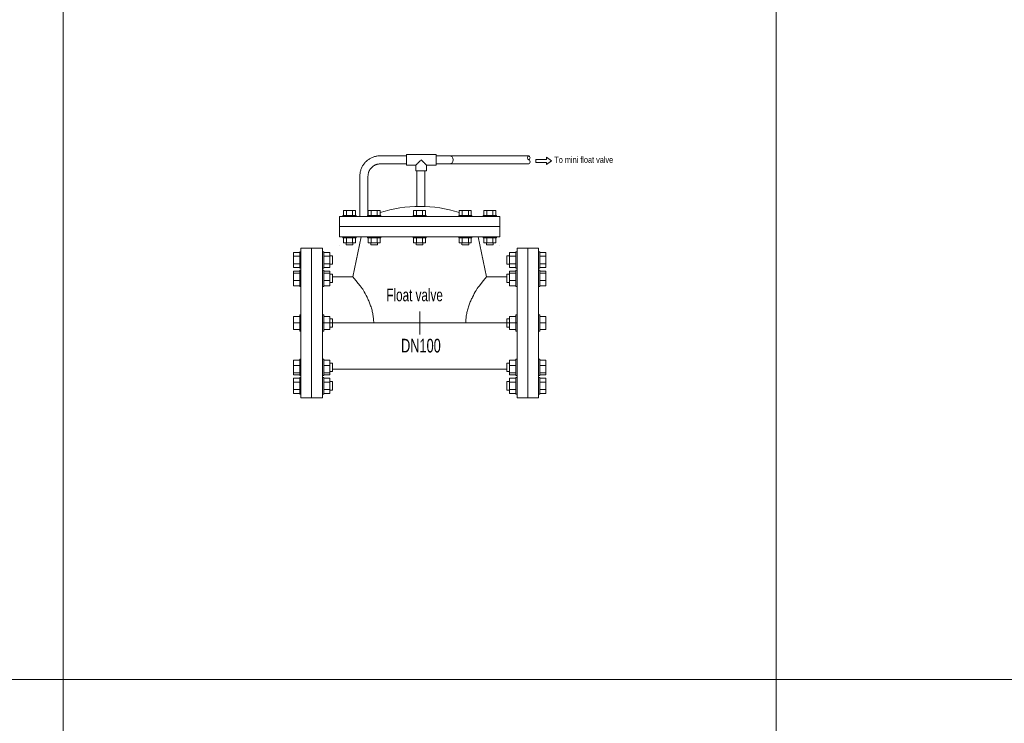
# Model space of a CAD drawing. Header units: millimetres. Extents: x 2339 to 23224, y 1509 to 18979.
# Tile 77 of 124: x 16132 to 17513, y 7148 to 8134. Entities that reach past the tile are written whole.
import ezdxf

# ---------------------------------------------------------------- set-up
doc = ezdxf.new("R2010")
doc.units = ezdxf.units.MM
doc.set_wipeout_variables(frame=1)
doc.layers.get('0').update_dxf_attribs({"lineweight": 0})
doc.styles.add('DISOCP', font='disocp.shx', dxfattribs={"width": 0.6})

# ---------------------------------------------------------------- blocks, each defined once
blk = doc.blocks.new('*U294')
at = {"style": 'DISOCP', "width": 0.7}
blk.add_text('To mini float valve', height=7.292, dxfattribs=at).set_placement((157.3, 187))
blk.add_wipeout([(-138.9, -87.5), (-138.9, -83.1), (-140.3, -83.1), (-140.3, -82.3), (-147.5, -82.3), (-147.5, 82.3), (-140.3, 82.3), (-140.3, 83.1), (-138.9, 83.1), (-138.9, 87.5), (-113.7, 87.5), (-113.7, 83.1), (-112.2, 83.1), (-112.2, 82.3), (-105, 82.3), (-105, 56.9), (-101.9, 56.9), (-101.9, 54), (-78, 54), (-68.3, 100.6), (-93.8, 100.6), (-93.8, 124.3), (-70, 124.3), (-69.7, 175.1), (-63.6, 187.7), (-50.4, 194.9), (-15.6, 195.3), (-15.6, 196.9), (19.2, 196.9), (19.2, 185.8), (8.1, 184.2), (8.1, 177.8), (6.1, 177.8), (6.1, 136.1), (46.2, 128.9), (46.2, 131.3), (60.3, 131.3), (60.3, 125.5), (89.7, 125.5), (93.8, 124.3), (93.8, 100.6), (68.3, 100.6), (78, 54), (101.9, 54), (101.9, 78.2), (105, 78.4), (105, 82.3), (112.2, 82.3), (113.7, 87.5), (138.9, 87.5), (138.9, 83.1), (140.3, 83.1), (140.3, 82.3), (147.5, 82.3), (147.5, -82.3), (140.3, -82.3), (140.3, -83.1), (138.9, -83.1), (138.9, -87.5), (113.7, -87.5), (113.7, -83.1), (112.2, -83.1), (112.2, -82.3), (105, -82.3), (105, -56.9), (101.9, -56.7), (101.9, -54), (-105, -54), (-105, -82.3), (-112.2, -82.3), (-112.2, -83.1), (-113.7, -83.1), (-113.7, -87.5)])
for p, q in [((19.2, 196.9), (-15.6, 196.9)), ((-15.6, 190.5), (-15.6, 196.9)), ((19.2, 196.9), (19.2, 190.5)), ((-15.6, 195.3), (-46.2, 195.3)), ((-46.2, 185.8), (-15.6, 185.8)), ((-15.6, 184.2), (-15.6, 190.5)), ((-15.6, 184.2), (-4.6, 184.2)), ((-4.6, 184.2), (-4.6, 177.8)), ((8.1, 184.2), (19.2, 184.2)), ((8.1, 177.8), (8.1, 184.2)), ((34.4, 195.3), (19.2, 195.3)), ((19.2, 190.5), (19.2, 184.2)), ((34.4, 185.8), (19.2, 185.8)), ((25.1, 195.3), (127.4, 195.3)), ((127.4, 185.8), (25.1, 185.8)), ((8.1, 177.8), (-4.6, 177.8)), ((-3.5, 177.8), (-3.5, 136.2)), ((6.1, 136.1), (6.1, 177.8)), ((-70, 171.5), (-70, 124.3)), ((-60.5, 124.3), (-60.5, 171.5)), ((-85.5, 131.3), (-89.1, 131.3)), ((-89.1, 131.3), (-89.1, 125.5)), ((-78.5, 131.3), (-85.5, 131.3)), ((-85.5, 125.5), (-85.5, 131.3)), ((-74.9, 131.3), (-78.5, 131.3)), ((-78.5, 131.3), (-78.5, 125.5)), ((-74.9, 131.3), (-74.9, 125.5)), ((-56.8, 131.3), (-60.3, 131.3)), ((-60.3, 131.3), (-60.3, 125.5)), ((-49.7, 131.3), (-56.8, 131.3)), ((-56.8, 125.5), (-56.8, 131.3)), ((-46.2, 131.3), (-49.7, 131.3)), ((-49.7, 131.3), (-49.7, 125.5)), ((-46.2, 131.3), (-46.2, 125.5)), ((-7.2, 131.3), (-3.7, 131.3)), ((-7.2, 131.3), (-7.2, 125.5)), ((-3.7, 131.3), (3.4, 131.3)), ((-3.7, 131.3), (-3.7, 125.5)), ((3.4, 131.3), (6.9, 131.3)), ((3.4, 125.5), (3.4, 131.3)), ((6.9, 131.3), (6.9, 125.5)), ((46.2, 131.3), (49.7, 131.3)), ((46.2, 131.3), (46.2, 125.5)), ((49.7, 131.3), (56.8, 131.3)), ((49.7, 131.3), (49.7, 125.5)), ((56.8, 131.3), (60.3, 131.3)), ((56.8, 125.5), (56.8, 131.3)), ((60.3, 131.3), (60.3, 125.5)), ((74.9, 131.3), (78.5, 131.3)), ((74.9, 131.3), (74.9, 125.5)), ((78.5, 131.3), (85.5, 131.3)), ((78.5, 131.3), (78.5, 125.5)), ((85.5, 131.3), (89.1, 131.3)), ((85.5, 125.5), (85.5, 131.3)), ((89.1, 131.3), (89.1, 125.5)), ((93.8, 124.3), (-93.8, 124.3)), ((-93.8, 100.6), (-93.8, 124.3)), ((-89.7, 124.3), (-89.7, 125.5)), ((-82, 125.5), (-89.7, 125.5)), ((-74.3, 125.5), (-82, 125.5)), ((-74.3, 125.5), (-74.3, 124.3)), ((-60.9, 124.3), (-60.9, 125.5)), ((-53.3, 125.5), (-60.9, 125.5)), ((-45.6, 125.5), (-53.3, 125.5)), ((-45.6, 125.5), (-45.6, 124.3)), ((-7.8, 125.5), (-7.8, 124.3)), ((-7.8, 125.5), (-0.1, 125.5)), ((-0.1, 125.5), (7.6, 125.5)), ((7.6, 124.3), (7.6, 125.5)), ((45.6, 125.5), (45.6, 124.3)), ((45.6, 125.5), (53.3, 125.5)), ((53.3, 125.5), (60.9, 125.5)), ((60.9, 124.3), (60.9, 125.5)), ((74.3, 125.5), (74.3, 124.3)), ((74.3, 125.5), (82, 125.5)), ((82, 125.5), (89.7, 125.5)), ((89.7, 124.3), (89.7, 125.5)), ((93.8, 100.6), (93.8, 124.3)), ((93.8, 112.5), (-93.8, 112.5)), ((93.8, 100.6), (-93.8, 100.6)), ((-89.7, 100.6), (-89.7, 99.4)), ((-82, 99.4), (-89.7, 99.4)), ((-89.1, 93.7), (-89.1, 99.4)), ((-85.5, 93.7), (-89.1, 93.7)), ((-85.9, 93.7), (-85.9, 91.2)), ((-85.5, 99.4), (-85.5, 93.7)), ((-78.5, 93.7), (-85.5, 93.7)), ((-74.3, 99.4), (-82, 99.4)), ((-78.5, 93.7), (-78.5, 99.4)), ((-74.9, 93.7), (-78.5, 93.7)), ((-78.1, 91.2), (-78.1, 93.7)), ((-68.3, 100.6), (-78, 54)), ((-74.9, 93.7), (-74.9, 99.4)), ((-74.3, 99.4), (-74.3, 100.6)), ((-60.9, 100.6), (-60.9, 99.4)), ((-53.3, 99.4), (-60.9, 99.4)), ((-60.3, 93.7), (-60.3, 99.4)), ((-56.8, 93.7), (-60.3, 93.7)), ((-57.2, 93.7), (-57.2, 91.2)), ((-56.8, 99.4), (-56.8, 93.7)), ((-49.7, 93.7), (-56.8, 93.7)), ((-45.6, 99.4), (-53.3, 99.4)), ((-49.7, 93.7), (-49.7, 99.4)), ((-46.2, 93.7), (-49.7, 93.7)), ((-49.3, 91.2), (-49.3, 93.7)), ((-46.2, 93.7), (-46.2, 99.4)), ((-45.6, 99.4), (-45.6, 100.6)), ((-7.8, 99.4), (-7.8, 100.6)), ((-7.8, 99.4), (-0.1, 99.4)), ((-7.2, 93.7), (-7.2, 99.4)), ((-7.2, 93.7), (-3.7, 93.7)), ((-4.1, 91.2), (-4.1, 93.7)), ((-3.7, 93.7), (-3.7, 99.4)), ((-3.7, 93.7), (3.4, 93.7)), ((-0.1, 99.4), (7.6, 99.4)), ((3.4, 99.4), (3.4, 93.7)), ((3.4, 93.7), (6.9, 93.7)), ((3.8, 93.7), (3.8, 91.2)), ((6.9, 93.7), (6.9, 99.4)), ((7.6, 100.6), (7.6, 99.4)), ((45.6, 99.4), (45.6, 100.6)), ((45.6, 99.4), (53.3, 99.4)), ((46.2, 93.7), (46.2, 99.4)), ((46.2, 93.7), (49.7, 93.7)), ((49.3, 91.2), (49.3, 93.7)), ((49.7, 93.7), (49.7, 99.4)), ((49.7, 93.7), (56.8, 93.7)), ((53.3, 99.4), (60.9, 99.4)), ((56.8, 99.4), (56.8, 93.7)), ((56.8, 93.7), (60.3, 93.7)), ((57.2, 93.7), (57.2, 91.2)), ((60.3, 93.7), (60.3, 99.4)), ((60.9, 100.6), (60.9, 99.4)), ((68.3, 100.6), (78, 54)), ((74.3, 99.4), (74.3, 100.6)), ((74.3, 99.4), (82, 99.4)), ((74.9, 93.7), (74.9, 99.4)), ((74.9, 93.7), (78.5, 93.7)), ((78.1, 91.2), (78.1, 93.7)), ((78.5, 93.7), (78.5, 99.4)), ((78.5, 93.7), (85.5, 93.7)), ((82, 99.4), (89.7, 99.4)), ((85.5, 99.4), (85.5, 93.7)), ((85.5, 93.7), (89.1, 93.7)), ((85.9, 93.7), (85.9, 91.2)), ((89.1, 93.7), (89.1, 99.4)), ((89.7, 100.6), (89.7, 99.4)), ((-147.5, 77.9), (-147.5, 82.3)), ((-140.3, 82.3), (-147.5, 82.3)), ((-138.9, 83.1), (-140.3, 83.1)), ((-140.3, 73.5), (-140.3, 83.1)), ((-126.3, 87.5), (-138.9, 87.5)), ((-138.9, -87.5), (-138.9, 87.5)), ((-126.3, 87.5), (-126.3, -87.5)), ((-113.7, 87.5), (-126.3, 87.5)), ((-126.3, -87.5), (-126.3, 87.5)), ((-113.7, 87.5), (-113.7, -87.5)), ((-112.2, 83.1), (-113.7, 83.1)), ((-112.2, 83.1), (-112.2, 73.5)), ((-105, 82.3), (-112.2, 82.3)), ((-105, 82.3), (-105, 77.9)), ((-82, 91.2), (-85.9, 91.2)), ((-78.2, 91.2), (-82, 91.2)), ((-53.3, 91.2), (-57.2, 91.2)), ((-49.5, 91.2), (-53.3, 91.2)), ((-3.9, 91.2), (-0.1, 91.2)), ((-0.1, 91.2), (3.8, 91.2)), ((49.5, 91.2), (53.3, 91.2)), ((53.3, 91.2), (57.2, 91.2)), ((78.2, 91.2), (82, 91.2)), ((82, 91.2), (85.9, 91.2)), ((105, 82.3), (105, 77.9)), ((105, 82.3), (112.2, 82.3)), ((112.2, 83.1), (113.7, 83.1)), ((112.2, 83.1), (112.2, 73.5)), ((113.7, 87.5), (126.3, 87.5)), ((113.7, 87.5), (113.7, -87.5)), ((126.3, 87.5), (138.9, 87.5)), ((126.3, 87.5), (126.3, -87.5)), ((126.3, -87.5), (126.3, 87.5)), ((138.9, -87.5), (138.9, 87.5)), ((138.9, 83.1), (140.3, 83.1)), ((140.3, 73.5), (140.3, 83.1)), ((140.3, 82.3), (147.5, 82.3)), ((147.5, 77.9), (147.5, 82.3)), ((-147.5, 69.1), (-147.5, 77.9)), ((-140.3, 77.9), (-147.5, 77.9)), ((-147.5, 64.7), (-147.5, 69.1)), ((-147.5, 69.1), (-140.3, 69.1)), ((-140.3, 63.9), (-140.3, 73.5)), ((-105, 77.9), (-112.2, 77.9)), ((-112.2, 73.5), (-112.2, 63.9)), ((-112.2, 69.1), (-105, 69.1)), ((-101.9, 78.4), (-105, 78.4)), ((-105, 77.9), (-105, 69.1)), ((-105, 69.1), (-105, 64.7)), ((-101.9, 78.2), (-101.9, 73.5)), ((-101.9, 73.5), (-101.9, 68.6)), ((101.9, 78.4), (105, 78.4)), ((101.9, 78.2), (101.9, 73.5)), ((101.9, 73.5), (101.9, 68.6)), ((105, 77.9), (105, 69.1)), ((105, 77.9), (112.2, 77.9)), ((105, 69.1), (105, 64.7)), ((112.2, 69.1), (105, 69.1)), ((112.2, 73.5), (112.2, 63.9)), ((140.3, 77.9), (147.5, 77.9)), ((140.3, 63.9), (140.3, 73.5)), ((147.5, 69.1), (140.3, 69.1)), ((147.5, 69.1), (147.5, 77.9)), ((147.5, 64.7), (147.5, 69.1)), ((-140.3, 64.7), (-147.5, 64.7)), ((-147.5, 58.2), (-147.5, 60.5)), ((-140.3, 60.5), (-147.5, 60.5)), ((-147.5, 49.7), (-147.5, 58.2)), ((-140.3, 58.2), (-147.5, 58.2)), ((-140.3, 63.9), (-138.9, 63.9)), ((-138.9, 61.6), (-140.3, 61.6)), ((-140.3, 45.2), (-140.3, 61.6)), ((-138.9, 61.6), (-140.3, 61.6)), ((-140.3, 61.3), (-140.3, 61.3)), ((-113.7, 63.9), (-112.2, 63.9)), ((-112.2, 61.6), (-113.7, 61.6)), ((-112.2, 61.6), (-113.7, 61.6)), ((-105, 64.7), (-112.2, 64.7)), ((-112.2, 61.6), (-112.2, 45.2)), ((-112.2, 61.3), (-112.2, 61.3)), ((-105, 60.5), (-112.2, 60.5)), ((-105, 58.2), (-112.2, 58.2)), ((-105, 68.6), (-101.9, 68.6)), ((-105, 60.5), (-105, 58.2)), ((-105, 58.2), (-105, 49.7)), ((105, 68.6), (101.9, 68.6)), ((105, 64.7), (112.2, 64.7)), ((105, 60.5), (105, 58.2)), ((105, 60.5), (112.2, 60.5)), ((105, 58.2), (105, 49.7)), ((105, 58.2), (112.2, 58.2)), ((113.7, 63.9), (112.2, 63.9)), ((112.2, 61.6), (113.7, 61.6)), ((112.2, 61.6), (112.2, 45.2)), ((112.2, 61.6), (113.7, 61.6)), ((112.2, 61.3), (112.2, 61.3)), ((140.3, 63.9), (138.9, 63.9)), ((138.9, 61.6), (140.3, 61.6)), ((138.9, 61.6), (140.3, 61.6)), ((140.3, 64.7), (147.5, 64.7)), ((140.3, 45.2), (140.3, 61.6)), ((140.3, 61.3), (140.3, 61.3)), ((140.3, 60.5), (147.5, 60.5)), ((140.3, 58.2), (147.5, 58.2)), ((147.5, 58.2), (147.5, 60.5)), ((147.5, 49.7), (147.5, 58.2)), ((-147.5, 43.4), (-147.5, 49.7)), ((-140.3, 49.7), (-147.5, 49.7)), ((-105, 49.7), (-112.2, 49.7)), ((-101.9, 56.9), (-105, 56.9)), ((-101.9, 56.9), (-105, 56.9)), ((-105, 49.7), (-105, 43.4)), ((-105, 47.1), (-101.9, 47.1)), ((-101.9, 56.9), (-101.9, 48.5)), ((-101.9, 56.7), (-101.9, 56.7)), ((-101.9, 54), (-78, 54)), ((-101.9, 48.5), (-101.9, 47.1)), ((-101.9, 47.2), (-101.9, 47.2)), ((101.9, 54), (78, 54)), ((101.9, 56.9), (105, 56.9)), ((101.9, 56.9), (101.9, 48.5)), ((101.9, 56.9), (105, 56.9)), ((101.9, 56.7), (101.9, 56.7)), ((101.9, 48.5), (101.9, 47.1)), ((101.9, 47.2), (101.9, 47.2)), ((105, 47.1), (101.9, 47.1)), ((105, 49.7), (105, 43.4)), ((105, 49.7), (112.2, 49.7)), ((113.7, -54), (113.7, 54)), ((140.3, 49.7), (147.5, 49.7)), ((147.5, 43.4), (147.5, 49.7)), ((-147.5, 43.4), (-140.3, 43.4)), ((-140.3, 42.4), (-140.3, 45.2)), ((-140.3, 42.4), (-138.9, 42.4)), ((-113.7, 42.4), (-112.2, 42.4)), ((-112.2, 45.2), (-112.2, 42.4)), ((-112.2, 43.4), (-105, 43.4)), ((112.2, 43.4), (105, 43.4)), ((112.2, 45.2), (112.2, 42.4)), ((113.7, 42.4), (112.2, 42.4)), ((140.3, 42.4), (138.9, 42.4)), ((140.3, 42.4), (140.3, 45.2)), ((147.5, 43.4), (140.3, 43.4)), ((0, 13.5), (0, -13.5)), ((-147.5, 0), (-147.5, 7.6)), ((-140.3, 7.6), (-147.5, 7.6)), ((-138.9, 9.6), (-140.3, 9.6)), ((-140.3, 9.6), (-140.3, 9.3)), ((-140.3, -9.6), (-140.3, 9.6)), ((-112.2, 9.6), (-113.7, 9.6)), ((113.7, 0), (-113.7, 0)), ((-112.2, 9.6), (-112.2, -9.6)), ((-112.2, 9.3), (-112.2, 9.6)), ((-105, 7.6), (-112.2, 7.6)), ((-107.2, 4.7), (-107.2, 4.9)), ((-105, 7.6), (-105, 0)), ((-101.9, 4.9), (-105, 4.9)), ((-101.9, 4.9), (-101.9, -4.9)), ((101.9, 4.9), (105, 4.9)), ((101.9, 4.9), (101.9, -4.9)), ((105, 7.6), (105, 0)), ((105, 7.6), (112.2, 7.6)), ((107.2, 4.7), (107.2, 4.9)), ((112.2, 9.6), (113.7, 9.6)), ((112.2, 9.6), (112.2, -9.6)), ((112.2, 9.3), (112.2, 9.6)), ((138.9, 9.6), (140.3, 9.6)), ((140.3, 9.6), (140.3, 9.3)), ((140.3, -9.6), (140.3, 9.6)), ((140.3, 7.6), (147.5, 7.6)), ((147.5, 0), (147.5, 7.6)), ((-147.5, -7.6), (-147.5, 0)), ((-140.3, 0), (-147.5, 0)), ((-140.3, -7.6), (-147.5, -7.6)), ((-140.3, -9.3), (-140.3, -9.6)), ((-140.3, -9.6), (-138.9, -9.6)), ((-113.7, -9.6), (-112.2, -9.6)), ((-105, 0), (-112.2, 0)), ((-105, -7.6), (-112.2, -7.6)), ((-112.2, -9.6), (-112.2, -9.3)), ((-105, 0), (-105, -7.6)), ((-105, -4.9), (-101.9, -4.9)), ((-101.9, -4.9), (-101.9, -4.7)), ((101.9, -4.9), (101.9, -4.7)), ((105, -4.9), (101.9, -4.9)), ((105, 0), (105, -7.6)), ((105, 0), (112.2, 0)), ((105, -7.6), (112.2, -7.6)), ((112.2, -9.6), (112.2, -9.3)), ((113.7, -9.6), (112.2, -9.6)), ((140.3, -9.6), (138.9, -9.6)), ((140.3, 0), (147.5, 0)), ((140.3, -7.6), (147.5, -7.6)), ((140.3, -9.3), (140.3, -9.6)), ((147.5, -7.6), (147.5, 0)), ((-147.5, -49.7), (-147.5, -43.4)), ((-140.3, -43.4), (-147.5, -43.4)), ((-138.9, -42.4), (-140.3, -42.4)), ((-140.3, -45.2), (-140.3, -42.4)), ((-140.3, -61.6), (-140.3, -45.2)), ((-112.2, -42.4), (-113.7, -42.4)), ((-112.2, -42.4), (-112.2, -45.2)), ((-105, -43.4), (-112.2, -43.4)), ((-112.2, -45.2), (-112.2, -61.6)), ((-105, -43.4), (-105, -49.7)), ((105, -43.4), (105, -49.7)), ((105, -43.4), (112.2, -43.4)), ((112.2, -42.4), (113.7, -42.4)), ((112.2, -42.4), (112.2, -45.2)), ((112.2, -45.2), (112.2, -61.6)), ((138.9, -42.4), (140.3, -42.4)), ((140.3, -45.2), (140.3, -42.4)), ((140.3, -43.4), (147.5, -43.4)), ((140.3, -61.6), (140.3, -45.2)), ((147.5, -49.7), (147.5, -43.4)), ((-147.5, -58.2), (-147.5, -49.7)), ((-140.3, -49.7), (-147.5, -49.7)), ((-105, -49.7), (-112.2, -49.7)), ((-101.9, -47.1), (-105, -47.1)), ((-105, -49.7), (-105, -58.2)), ((-105, -56.9), (-101.9, -56.9)), ((-105, -56.9), (-101.9, -56.9)), ((-101.9, -47.1), (-101.9, -48.5)), ((-101.9, -47.2), (-101.9, -47.2)), ((-101.9, -48.5), (-101.9, -56.9)), ((-101.9, -54), (101.9, -54)), ((-101.9, -56.7), (-101.9, -56.7)), ((101.9, -47.1), (105, -47.1)), ((101.9, -47.1), (101.9, -48.5)), ((101.9, -47.2), (101.9, -47.2)), ((101.9, -48.5), (101.9, -56.9)), ((101.9, -56.7), (101.9, -56.7)), ((105, -56.9), (101.9, -56.9)), ((105, -56.9), (101.9, -56.9)), ((105, -49.7), (105, -58.2)), ((105, -49.7), (112.2, -49.7)), ((140.3, -49.7), (147.5, -49.7)), ((147.5, -58.2), (147.5, -49.7)), ((-147.5, -60.5), (-147.5, -58.2)), ((-140.3, -58.2), (-147.5, -58.2)), ((-140.3, -60.5), (-147.5, -60.5)), ((-147.5, -69.1), (-147.5, -64.7)), ((-140.3, -64.7), (-147.5, -64.7)), ((-140.3, -61.3), (-140.3, -61.3)), ((-140.3, -61.6), (-138.9, -61.6)), ((-140.3, -61.6), (-138.9, -61.6)), ((-138.9, -63.9), (-140.3, -63.9)), ((-140.3, -73.5), (-140.3, -63.9)), ((-113.7, -61.6), (-112.2, -61.6)), ((-113.7, -61.6), (-112.2, -61.6)), ((-112.2, -63.9), (-113.7, -63.9)), ((-105, -58.2), (-112.2, -58.2)), ((-105, -60.5), (-112.2, -60.5)), ((-112.2, -61.3), (-112.2, -61.3)), ((-112.2, -63.9), (-112.2, -73.5)), ((-105, -64.7), (-112.2, -64.7)), ((-105, -58.2), (-105, -60.5)), ((-105, -64.7), (-105, -69.1)), ((-101.9, -68.6), (-105, -68.6)), ((-101.9, -68.6), (-101.9, -73.5)), ((101.9, -68.6), (105, -68.6)), ((101.9, -68.6), (101.9, -73.5)), ((105, -58.2), (105, -60.5)), ((105, -58.2), (112.2, -58.2)), ((105, -60.5), (112.2, -60.5)), ((105, -64.7), (105, -69.1)), ((105, -64.7), (112.2, -64.7)), ((112.2, -61.3), (112.2, -61.3)), ((113.7, -61.6), (112.2, -61.6)), ((113.7, -61.6), (112.2, -61.6)), ((112.2, -63.9), (113.7, -63.9)), ((112.2, -63.9), (112.2, -73.5)), ((140.3, -61.6), (138.9, -61.6)), ((140.3, -61.6), (138.9, -61.6)), ((138.9, -63.9), (140.3, -63.9)), ((140.3, -58.2), (147.5, -58.2)), ((140.3, -60.5), (147.5, -60.5)), ((140.3, -61.3), (140.3, -61.3)), ((140.3, -73.5), (140.3, -63.9)), ((140.3, -64.7), (147.5, -64.7)), ((147.5, -60.5), (147.5, -58.2)), ((147.5, -69.1), (147.5, -64.7)), ((-147.5, -77.9), (-147.5, -69.1)), ((-140.3, -69.1), (-147.5, -69.1)), ((-147.5, -82.3), (-147.5, -77.9)), ((-140.3, -77.9), (-147.5, -77.9)), ((-140.3, -83.1), (-140.3, -73.5)), ((-105, -69.1), (-112.2, -69.1)), ((-112.2, -73.5), (-112.2, -83.1)), ((-105, -77.9), (-112.2, -77.9)), ((-105, -69.1), (-105, -77.9)), ((-105, -77.9), (-105, -82.3)), ((-105, -78.4), (-101.9, -78.4)), ((-101.9, -73.5), (-101.9, -78.4)), ((101.9, -73.5), (101.9, -78.4)), ((105, -78.4), (101.9, -78.4)), ((105, -69.1), (105, -77.9)), ((105, -69.1), (112.2, -69.1)), ((105, -77.9), (105, -82.3)), ((105, -77.9), (112.2, -77.9)), ((112.2, -73.5), (112.2, -83.1)), ((140.3, -69.1), (147.5, -69.1)), ((140.3, -83.1), (140.3, -73.5)), ((140.3, -77.9), (147.5, -77.9)), ((147.5, -77.9), (147.5, -69.1)), ((147.5, -82.3), (147.5, -77.9)), ((-140.3, -82.3), (-147.5, -82.3)), ((-140.3, -83.1), (-138.9, -83.1)), ((-138.9, -87.5), (-126.3, -87.5)), ((-126.3, -87.5), (-113.7, -87.5)), ((-113.7, -83.1), (-112.2, -83.1)), ((-105, -82.3), (-112.2, -82.3)), ((105, -82.3), (112.2, -82.3)), ((113.7, -83.1), (112.2, -83.1)), ((126.3, -87.5), (113.7, -87.5)), ((138.9, -87.5), (126.3, -87.5)), ((140.3, -83.1), (138.9, -83.1)), ((140.3, -82.3), (147.5, -82.3))]:
    blk.add_line(p, q)
at = {"flags": 128}
for points in [[(-46.2, 195.3), (-47.1, 195.3), (-48.1, 195.2), (-49, 195.1), (-50, 195), (-50.9, 194.8), (-51.8, 194.6), (-52.8, 194.4), (-53.7, 194.1), (-54.6, 193.8), (-55.4, 193.4), (-56.3, 193), (-57.2, 192.6), (-58, 192.1), (-58.8, 191.7), (-59.6, 191.1), (-60.4, 190.6), (-61.1, 190), (-61.9, 189.4), (-62.6, 188.7), (-63.3, 188.1), (-63.9, 187.4), (-64.5, 186.7), (-65.1, 185.9), (-65.7, 185.1), (-66.2, 184.3), (-66.7, 183.5), (-67.2, 182.7), (-67.6, 181.9), (-68, 181), (-68.4, 180.1), (-68.7, 179.2), (-69, 178.3), (-69.2, 177.4), (-69.5, 176.5), (-69.6, 175.5), (-69.8, 174.6), (-69.9, 173.6), (-70, 172.7), (-70, 171.7), (-70, 171.5)], [(-60.5, 171.5), (-60.4, 172.1), (-60.4, 172.6), (-60.4, 173.2), (-60.3, 173.8), (-60.2, 174.3), (-60, 174.9), (-59.9, 175.4), (-59.7, 176), (-59.5, 176.5), (-59.3, 177), (-59.1, 177.6), (-58.8, 178.1), (-58.6, 178.6), (-58.3, 179.1), (-58, 179.6), (-57.6, 180), (-57.3, 180.5), (-56.9, 180.9), (-56.5, 181.3), (-56.1, 181.7), (-55.7, 182.1), (-55.3, 182.5), (-54.8, 182.9), (-54.4, 183.2), (-53.9, 183.5), (-53.4, 183.8), (-52.9, 184.1), (-52.4, 184.3), (-51.9, 184.6), (-51.3, 184.8), (-50.8, 185), (-50.3, 185.2), (-49.7, 185.3), (-49.2, 185.5), (-48.6, 185.6), (-48, 185.6), (-47.5, 185.7), (-46.9, 185.8), (-46.3, 185.8), (-46.2, 185.8)]]:
    blk.add_lwpolyline(points, dxfattribs=at)
for points in [[(153.9, 189.4), (148, 193.6), (148, 191.1), (135.7, 191.1), (135.7, 189.4)], [(153.9, 189.3), (148, 185.1), (148, 187.6), (135.7, 187.6), (135.7, 189.3)]]:
    blk.add_lwpolyline(points)
for centre, radius, start, end in [((34.4, 190.5), 4.76, 270, 90), ((0, -12.9), 149.1, 71.9529, 108.0471)]:
    blk.add_arc(centre, radius, start, end)
blk.add_ellipse((127.4, 192.9), major_axis=(0, -2.38), ratio=0.622117)
for centre, major_axis, ratio, start_param, end_param in [((127.4, 188.2), (0, -2.38), 0.622117, 0, 3.141593), ((93.7, 18.6), (0, 102.4), 0.000001, 0.785356, 0.785416), ((0, 76.2), (102.4, 0), 0.000001, 0.785398, 0.785406)]:
    blk.add_ellipse(centre, major_axis=major_axis, ratio=ratio, start_param=start_param, end_param=end_param)
at = {"extrusion": (0, 0, -1)}
for centre, major_axis, start_param, end_param in [((-93.7, 18.6), (0, 102.4), 0.785356, 0.785416), ((0, 76.2), (-102.4, 0), 0.785398, 0.785406)]:
    blk.add_ellipse(centre, major_axis=major_axis, ratio=0.000001, start_param=start_param, end_param=end_param, dxfattribs=at)
for points, knots in [([(-4.6, 184.2), (-4.6, 184.2), (-4.6, 184.2), (-4.5, 184.3), (-4.4, 184.4), (-4.3, 184.5), (-4.1, 184.7), (-4, 184.8), (-3.8, 185), (-3.6, 185.2), (-3.4, 185.5), (-3.1, 185.7), (-2.9, 185.9), (-2.7, 186.2), (-2.3, 186.5), (-1.9, 186.9), (-1.6, 187.3), (-1.2, 187.6), (-0.5, 188.3), (0.5, 189.3), (1.3, 190.1), (1.7, 190.5)], [0, 0, 0, 0, 0.071429, 0.107143, 0.142857, 0.178571, 0.214286, 0.25, 0.285714, 0.321429, 0.357143, 0.392857, 0.428571, 0.464286, 0.5, 0.571429, 0.607143, 0.642857, 0.714286, 0.857143, 1, 1, 1, 1]), ([(1.7, 190.5), (2.1, 190.1), (2.9, 189.3), (3.9, 188.3), (4.6, 187.6), (5, 187.3), (5.3, 187), (5.5, 186.7), (5.8, 186.4), (6.1, 186.2), (6.3, 185.9), (6.6, 185.7), (6.8, 185.5), (7, 185.2), (7.2, 185), (7.4, 184.8), (7.6, 184.7), (7.7, 184.5), (7.8, 184.4), (7.9, 184.3), (8, 184.2), (8.1, 184.2), (8.1, 184.2)], [0, 0, 0, 0, 0.142857, 0.285714, 0.357143, 0.392857, 0.428571, 0.464286, 0.5, 0.535714, 0.571429, 0.607143, 0.642857, 0.678571, 0.714286, 0.75, 0.785714, 0.821429, 0.857143, 0.892857, 0.928571, 1, 1, 1, 1]), ([(-53.8, 0), (-53.8, 1.9), (-54, 5.6), (-54.7, 10), (-55.4, 13.5), (-56.1, 16.1), (-56.9, 18.6), (-57.8, 21.1), (-58.6, 23.4), (-59.9, 26.5), (-62.3, 31.6), (-65.3, 37.2), (-67.5, 40.8), (-78, 54)], [0, 0, 0, 0, 0.0625, 0.125, 0.15625, 0.1875, 0.21875, 0.25, 0.28125, 0.3125, 0.375, 0.5, 0.5751957, 0.5751957, 0.5751957, 0.5751957]), ([(53.8, 0), (53.8, 1.9), (54, 5.6), (54.7, 10), (55.4, 13.5), (56.1, 16.1), (56.9, 18.6), (57.8, 21.1), (58.6, 23.4), (59.9, 26.5), (62.3, 31.6), (65.3, 37.2), (67.5, 40.8), (78, 54)], [0, 0, 0, 0, 0.0625, 0.125, 0.15625, 0.1875, 0.21875, 0.25, 0.28125, 0.3125, 0.375, 0.5, 0.5751957, 0.5751957, 0.5751957, 0.5751957])]:
    blk.add_open_spline(points, degree=3, knots=knots)
at = {"style": 'DISOCP', "width": 0.7}
for s, height, p in [('Float valve', 14.583, (-39, 25.3)), ('DN100', 15.92, (-21.8, -34.5))]:
    blk.add_text(s, height=height, dxfattribs=at).set_placement(p)

msp = doc.modelspace()

# ---------------------------------------------------------------- linework, layer by layer
for p, q in [((16193.1, 1508.9), (16193.1, 16868.4)), ((17193.1, 1508.9), (17193.1, 16868.4)), ((2339.1, 7208.9), (19193.1, 7208.9))]:
    msp.add_line(p, q)

# ---------------------------------------------------------------- block references
at = {"xscale": 1.19999999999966, "yscale": 1.19999999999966, "zscale": 1.19999999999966}
msp.add_blockref('*U294', (16693.1, 7708.9), dxfattribs=at)

doc.saveas('drawing.dxf')
